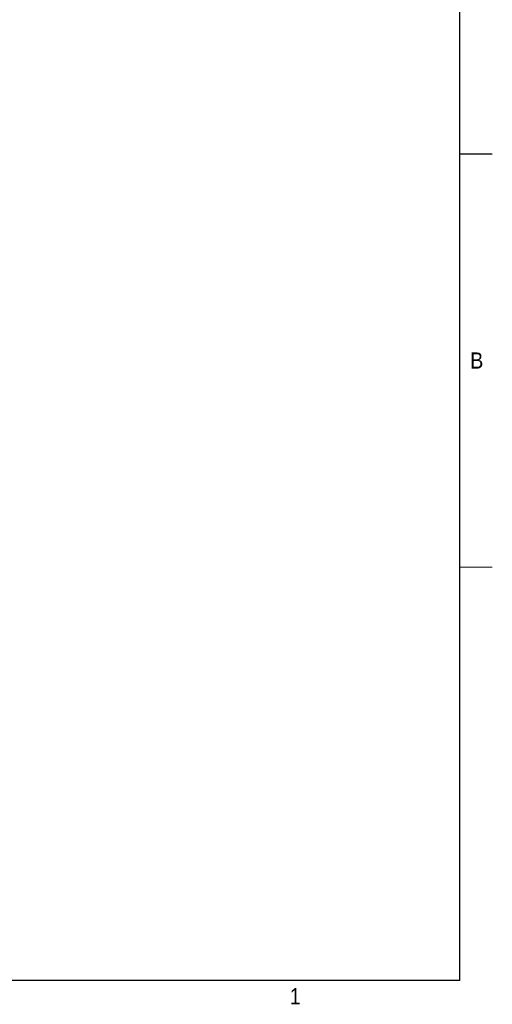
# Model space of a CAD drawing. Header units: millimetres. Extents: x 7 to 425, y 7 to 273.
# Tile 13 of 14: x 352 to 425, y 8 to 160. Entities that reach past the tile are written whole.
import ezdxf

# ---------------------------------------------------------------- set-up
doc = ezdxf.new("R2010")
doc.units = ezdxf.units.MM
doc.layers.add('BORDER', color=7, linetype='Continuous')
doc.layers.add('FORMAT', color=7, linetype='Continuous')
doc.styles.add('SLDTEXTSTYLE0', font='GOTHIC.TTF', dxfattribs={"width": 0.913})

msp = doc.modelspace()

# ---------------------------------------------------------------- linework, layer by layer
at = {"layer": 'BORDER'}
for q in [(419.9, 267.7), (11.9, 11.7)]:
    msp.add_line((419.9, 11.7), q, dxfattribs=at)
at = {"layer": 'FORMAT'}
msp.add_line((419.9, 139.7), (424.9, 139.7), dxfattribs=at)
at = {"layer": 'FORMAT', "color": 7, "linetype": 'Continuous', "lineweight": 0}
msp.add_line((419.9, 75.7), (424.9, 75.7), dxfattribs=at)

# ---------------------------------------------------------------- texts
at = {"layer": 'FORMAT', "char_height": 2.5, "attachment_point": 2, "style": 'SLDTEXTSTYLE0'}
for s, insert in [('B', (422.501, 108.947)), ('1', (394.426, 10.518))]:
    msp.add_mtext(s, dxfattribs=dict(at, insert=insert))

doc.saveas('drawing.dxf')
